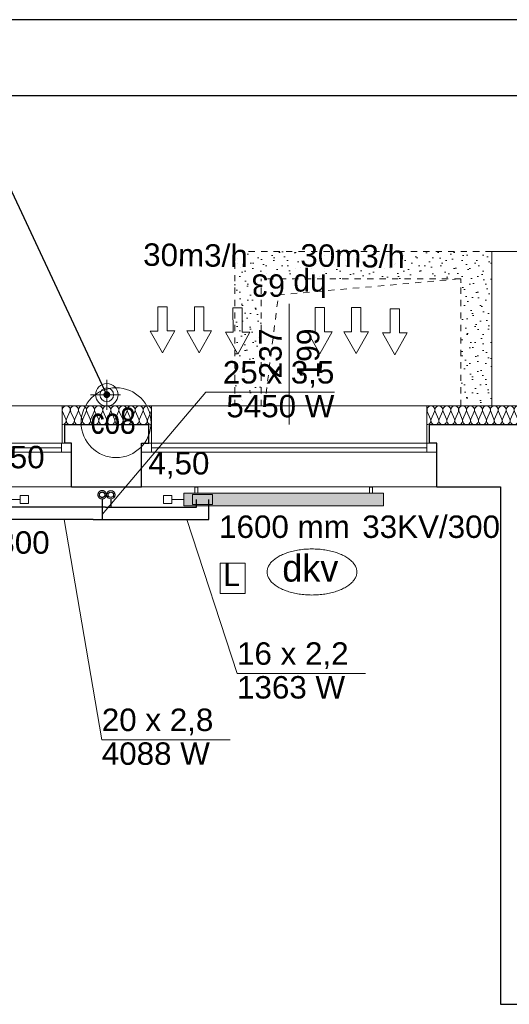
# Model space of a CAD drawing. Header units: millimetres. Extents: x -17429 to 155243, y -2908 to 188569.
# Tile 39 of 113: x 1608 to 5534, y 58446 to 66344. Entities that reach past the tile are written whole.
import ezdxf
from ezdxf.lldxf.tags import DXFTag

# ---------------------------------------------------------------- set-up
doc = ezdxf.new("R2010")
doc.units = ezdxf.units.MM
doc.header["$MEASUREMENT"] = 0
doc.linetypes.add('Hidden Line', pattern=[100, 50, -50])
doc.linetypes.add('PHANTOM', pattern=[2.5, 1.25, -0.25, 0.25, -0.25, 0.25, -0.25])
doc.layers.get('0').update_dxf_attribs({"lineweight": 5})
for name, color, linetype in [('#opisy', 7, 'Continuous'), ('#podkład', 252, 'Continuous'), ('_TABELA', 7, 'Continuous'), ('Arch ocieplenie', 252, 'Continuous'), ('IS_Armatura_podłączeniowa_grz._dolnozas.', 255, 'SOLID'), ('IS_Armatura_Therm', 7, 'SOLID'), ('IS_Grafika', 7, 'SOLID'), ('IS_Grzejniki_Plan_rzut', 7, 'SOLID'), ('IS_Opisy_działek_Therm', 7, 'SOLID'), ('IS_Powrót', 5, 'DASH'), ('IS_Text_Armatury_Therm', 7, 'Continuous'), ('IS_Text_Odbiornikow_Therm', 7, 'Continuous'), ('IS_Zasilanie', 1, 'SOLID')]:
    doc.layers.add(name, color=color, linetype=linetype)
for name, color, linetype, lineweight in [('#piony', 7, 'Continuous', 5), ('INWENT ODWODNIENIE_Nr_Pióra__21', 252, 'Continuous', 13), ('INWENT OPISY_Nr_Pióra__21', 252, 'Continuous', 13), ('INWENT. OKNA_Nr_Pióra__5', 7, 'Continuous', 13), ('INWENT.ŚCIANY_Nr_Pióra__1', 252, 'Continuous', 25), ('INWENT.ŚCIANY_Nr_Pióra__21', 7, 'Continuous', 13)]:
    doc.layers.add(name, color=color, linetype=linetype, lineweight=lineweight)
for name, color, linetype, lineweight, true_color in [('arch izolacje_Nr_Pióra__3', 7, 'Continuous', 13, 0xff6600), ('Arch ocieplenie_Nr_Pióra__22', 7, 'Continuous', 9, 0x7f7f7f), ('Arch wyburzenia_Nr_Pióra__2', 7, 'Continuous', 13, 0x7f7f7f), ('INWENT.ŚCIANY_Nr_Pióra__2', 7, 'Continuous', 13, 0x7f7f7f)]:
    doc.layers.add(name, color=color, linetype=linetype, lineweight=lineweight, true_color=true_color)
doc.styles.add('ARIAL', font='arial.ttf', dxfattribs={"width": 0.75})
doc.styles.add('GENERATED_STYLE_2', font='txt')
doc.styles.add('MtXpl_Arial', font='txt', dxfattribs={"height": 0.2})
doc.styles.get("Standard").update_dxf_attribs({"font": 'arial.ttf', "bigfont": 'BIGFONT.SHX'})
tags = doc.linetypes.add('DASH', pattern=[15, 10, -5]).pattern_tags.tags
tags[6:7] = [DXFTag(74, 4), DXFTag(75, 0), DXFTag(340, '0'), DXFTag(46, 0.0), DXFTag(50, 0.0), DXFTag(44, 0.0), DXFTag(45, 0.0)]
tags[4:5] = [DXFTag(74, 4), DXFTag(75, 0), DXFTag(340, '0'), DXFTag(46, 0.0), DXFTag(50, 0.0), DXFTag(44, 0.0), DXFTag(45, 0.0)]
tags = doc.linetypes.add('SOLID', pattern=[10, 10, 0]).pattern_tags.tags
tags[6:7] = [DXFTag(74, 4), DXFTag(75, 0), DXFTag(340, '0'), DXFTag(46, 0.0), DXFTag(50, 0.0), DXFTag(44, 0.0), DXFTag(45, 0.0)]
tags[4:5] = [DXFTag(74, 4), DXFTag(75, 0), DXFTag(340, '0'), DXFTag(46, 0.0), DXFTag(50, 0.0), DXFTag(44, 0.0), DXFTag(45, 0.0)]
doc.dimstyles.new('GENERATED_STYLE__6', dxfattribs={"dimtxt": 0.18, "dimasz": 109.44, "dimexe": 0.18, "dimexo": 0.0625, "dimgap": 0.09, "dimtad": 0, "dimtih": 1, "dimtoh": 1, "dimdec": 4, "dimzin": 0, "dimdsep": 46, "dimcen": 0.09, "dimadec": 0, "dimazin": 0, "dimtfac": 1, "dimtdec": 4, "dimtmove": 0, "dimatfit": 3, "dimldrblk": 'ARROWHEAD_11', "dimfxl": 1, "dimtolj": 1, "dimtzin": 0, "dimarcsym": 0})

# ---------------------------------------------------------------- blocks, each defined once
blk = doc.blocks.new('Izolacja cieplna 14_5', base_point=(2664.1, 63095.9))
at = {"layer": 'Arch ocieplenie_Nr_Pióra__22', "linetype": 'Continuous'}
for p, q in [((1978.8, 63140.6), (1951.8, 63201.2)), ((2011.3, 63201.2), (1984.3, 63140.6)), ((2043.8, 63140.6), (2016.8, 63201.2)), ((2076.3, 63201.2), (2049.3, 63140.6)), ((2108.8, 63140.6), (2081.8, 63201.2)), ((2141.3, 63201.2), (2114.3, 63140.6)), ((2173.8, 63140.6), (2146.8, 63201.2)), ((2206.3, 63201.2), (2179.3, 63140.6)), ((2238.8, 63140.6), (2211.8, 63201.2)), ((2271.3, 63201.2), (2244.3, 63140.6)), ((2303.8, 63140.6), (2276.8, 63201.2)), ((2336.3, 63201.2), (2309.3, 63140.6)), ((2368.8, 63140.6), (2341.8, 63201.2)), ((2401.3, 63201.2), (2374.3, 63140.6)), ((2433.8, 63140.6), (2406.8, 63201.2)), ((2466.3, 63201.2), (2439.3, 63140.6)), ((2498.8, 63140.6), (2471.8, 63201.2)), ((2531.3, 63201.2), (2504.3, 63140.6)), ((2563.8, 63140.6), (2536.8, 63201.2)), ((2596.3, 63201.2), (2569.3, 63140.6)), ((2628.8, 63140.6), (2601.8, 63201.2)), ((2661.3, 63201.2), (2634.3, 63140.6))]:
    blk.add_line(p, q, dxfattribs=at)
for centre, start_param, end_param in [((1981.6, 63214), 2.728799, 6.695979), ((2046.6, 63214), 2.728799, 6.695979), ((2111.6, 63214), 2.728799, 6.695979), ((2176.6, 63214), 2.728799, 6.695979), ((2241.6, 63214), 2.728799, 6.695979), ((2306.6, 63214), 2.728799, 6.695979), ((2371.6, 63214), 2.728799, 6.695979), ((2436.6, 63214), 2.728799, 6.695979), ((2501.6, 63214), 2.728799, 6.695979), ((2566.6, 63214), 2.728799, 6.695979), ((2631.6, 63214), 2.728799, 6.695979), ((1949.1, 63127.8), 1.570796, 3.554385), ((2014.1, 63127.8), 5.870392, 9.837571), ((2079.1, 63127.8), 5.870392, 9.837571), ((2144.1, 63127.8), 5.870392, 9.837571), ((2209.1, 63127.8), 5.870392, 9.837571), ((2274.1, 63127.8), 5.870392, 9.837571), ((2339.1, 63127.8), 5.870392, 9.837571), ((2404.1, 63127.8), 5.870392, 9.837571), ((2469.1, 63127.8), 5.870392, 9.837571), ((2534.1, 63127.8), 5.870392, 9.837571), ((2599.1, 63127.8), 5.870392, 9.837571), ((2664.1, 63127.8), 5.870392, 7.853982)]:
    blk.add_ellipse(centre, major_axis=(-32.5, 0), ratio=0.981591, start_param=start_param, end_param=end_param, dxfattribs=at)
blk = doc.blocks.new('Izolacja cieplna 14_6', base_point=(9764.1, 63095.9))
at = {"layer": 'Arch ocieplenie_Nr_Pióra__22', "linetype": 'Continuous'}
for p, q in [((4903.2, 63140.6), (4876.7, 63201.2)), ((4934.9, 63201.2), (4908.5, 63140.6)), ((4966.7, 63140.6), (4940.2, 63201.2)), ((4998.4, 63201.2), (4972, 63140.6)), ((5030.2, 63140.6), (5003.8, 63201.2)), ((5061.9, 63201.2), (5035.5, 63140.6)), ((5093.7, 63140.6), (5067.3, 63201.2)), ((5125.4, 63201.2), (5099, 63140.6)), ((5157.2, 63140.6), (5130.8, 63201.2)), ((5188.9, 63201.2), (5162.5, 63140.6)), ((5220.7, 63140.6), (5194.3, 63201.2)), ((5252.4, 63201.2), (5226, 63140.6)), ((5284.2, 63140.6), (5257.8, 63201.2)), ((5315.9, 63201.2), (5289.5, 63140.6)), ((5347.7, 63140.6), (5321.3, 63201.2)), ((5379.5, 63201.2), (5353, 63140.6)), ((5411.2, 63140.6), (5384.8, 63201.2)), ((5443, 63201.2), (5416.5, 63140.6)), ((5474.7, 63140.6), (5448.3, 63201.2)), ((5506.5, 63201.2), (5480, 63140.6)), ((5538.2, 63140.6), (5511.8, 63201.2)), ((5570, 63201.2), (5543.6, 63140.6)), ((5601.7, 63140.6), (5575.3, 63201.2)), ((5633.5, 63201.2), (5607.1, 63140.6)), ((5665.2, 63140.6), (5638.8, 63201.2)), ((5697, 63201.2), (5670.6, 63140.6)), ((5728.7, 63140.6), (5702.3, 63201.2)), ((5760.5, 63201.2), (5734.1, 63140.6)), ((5792.2, 63140.6), (5765.8, 63201.2)), ((5824, 63201.2), (5797.6, 63140.6)), ((5855.8, 63140.6), (5829.3, 63201.2)), ((5887.5, 63201.2), (5861.1, 63140.6)), ((5919.3, 63140.6), (5892.8, 63201.2)), ((5951, 63201.2), (5924.6, 63140.6)), ((5982.8, 63140.6), (5956.3, 63201.2)), ((6014.5, 63201.2), (5988.1, 63140.6)), ((6046.3, 63140.6), (6019.9, 63201.2)), ((6078, 63201.2), (6051.6, 63140.6)), ((6109.8, 63140.6), (6083.4, 63201.2)), ((6141.5, 63201.2), (6115.1, 63140.6)), ((6173.3, 63140.6), (6146.9, 63201.2)), ((6205, 63201.2), (6178.6, 63140.6)), ((6236.8, 63140.6), (6210.4, 63201.2)), ((6268.5, 63201.2), (6242.1, 63140.6)), ((6300.3, 63140.6), (6273.9, 63201.2)), ((6332.1, 63201.2), (6305.6, 63140.6)), ((6363.8, 63140.6), (6337.4, 63201.2)), ((6395.6, 63201.2), (6369.1, 63140.6)), ((6427.3, 63140.6), (6400.9, 63201.2)), ((6459.1, 63201.2), (6432.6, 63140.6)), ((6490.8, 63140.6), (6464.4, 63201.2)), ((6522.6, 63201.2), (6496.2, 63140.6)), ((6554.3, 63140.6), (6527.9, 63201.2)), ((6586.1, 63201.2), (6559.7, 63140.6)), ((6617.8, 63140.6), (6591.4, 63201.2)), ((6649.6, 63201.2), (6623.2, 63140.6)), ((6681.3, 63140.6), (6654.9, 63201.2)), ((6713.1, 63201.2), (6686.7, 63140.6)), ((6744.8, 63140.6), (6718.4, 63201.2)), ((6776.6, 63201.2), (6750.2, 63140.6)), ((6808.4, 63140.6), (6781.9, 63201.2)), ((6840.1, 63201.2), (6813.7, 63140.6)), ((6871.9, 63140.6), (6845.4, 63201.2)), ((6903.6, 63201.2), (6877.2, 63140.6)), ((6935.4, 63140.6), (6908.9, 63201.2)), ((6967.1, 63201.2), (6940.7, 63140.6)), ((6998.9, 63140.6), (6972.5, 63201.2)), ((7030.6, 63201.2), (7004.2, 63140.6)), ((7062.4, 63140.6), (7036, 63201.2)), ((7094.1, 63201.2), (7067.7, 63140.6)), ((7125.9, 63140.6), (7099.5, 63201.2)), ((7157.6, 63201.2), (7131.2, 63140.6)), ((7189.4, 63140.6), (7163, 63201.2)), ((7221.1, 63201.2), (7194.7, 63140.6)), ((7252.9, 63140.6), (7226.5, 63201.2)), ((7284.6, 63201.2), (7258.2, 63140.6)), ((7316.4, 63140.6), (7290, 63201.2)), ((7348.2, 63201.2), (7321.7, 63140.6)), ((7379.9, 63140.6), (7353.5, 63201.2)), ((7411.7, 63201.2), (7385.2, 63140.6)), ((7443.4, 63140.6), (7417, 63201.2)), ((7475.2, 63201.2), (7448.8, 63140.6)), ((7506.9, 63140.6), (7480.5, 63201.2)), ((7538.7, 63201.2), (7512.3, 63140.6)), ((7570.4, 63140.6), (7544, 63201.2)), ((7602.2, 63201.2), (7575.8, 63140.6)), ((7633.9, 63140.6), (7607.5, 63201.2)), ((7665.7, 63201.2), (7639.3, 63140.6)), ((7697.4, 63140.6), (7671, 63201.2)), ((7729.2, 63201.2), (7702.8, 63140.6)), ((7760.9, 63140.6), (7734.5, 63201.2)), ((7792.7, 63201.2), (7766.3, 63140.6)), ((7824.5, 63140.6), (7798, 63201.2)), ((7856.2, 63201.2), (7829.8, 63140.6)), ((7888, 63140.6), (7861.5, 63201.2)), ((7919.7, 63201.2), (7893.3, 63140.6)), ((7951.5, 63140.6), (7925, 63201.2)), ((7983.2, 63201.2), (7956.8, 63140.6)), ((8015, 63140.6), (7988.6, 63201.2)), ((8046.7, 63201.2), (8020.3, 63140.6)), ((8078.5, 63140.6), (8052.1, 63201.2)), ((8110.2, 63201.2), (8083.8, 63140.6)), ((8142, 63140.6), (8115.6, 63201.2)), ((8173.7, 63201.2), (8147.3, 63140.6)), ((8205.5, 63140.6), (8179.1, 63201.2)), ((8237.2, 63201.2), (8210.8, 63140.6)), ((8269, 63140.6), (8242.6, 63201.2)), ((8300.8, 63201.2), (8274.3, 63140.6)), ((8332.5, 63140.6), (8306.1, 63201.2)), ((8364.3, 63201.2), (8337.8, 63140.6)), ((8396, 63140.6), (8369.6, 63201.2)), ((8427.8, 63201.2), (8401.3, 63140.6)), ((8459.5, 63140.6), (8433.1, 63201.2)), ((8491.3, 63201.2), (8464.9, 63140.6)), ((8523, 63140.6), (8496.6, 63201.2)), ((8554.8, 63201.2), (8528.4, 63140.6)), ((8586.5, 63140.6), (8560.1, 63201.2)), ((8618.3, 63201.2), (8591.9, 63140.6)), ((8650, 63140.6), (8623.6, 63201.2)), ((8681.8, 63201.2), (8655.4, 63140.6)), ((8713.5, 63140.6), (8687.1, 63201.2)), ((8745.3, 63201.2), (8718.9, 63140.6)), ((8777.1, 63140.6), (8750.6, 63201.2)), ((8808.8, 63201.2), (8782.4, 63140.6)), ((8840.6, 63140.6), (8814.1, 63201.2)), ((8872.3, 63201.2), (8845.9, 63140.6)), ((8904.1, 63140.6), (8877.6, 63201.2)), ((8935.8, 63201.2), (8909.4, 63140.6)), ((8967.6, 63140.6), (8941.2, 63201.2)), ((8999.3, 63201.2), (8972.9, 63140.6)), ((9031.1, 63140.6), (9004.7, 63201.2)), ((9062.8, 63201.2), (9036.4, 63140.6)), ((9094.6, 63140.6), (9068.2, 63201.2)), ((9126.3, 63201.2), (9099.9, 63140.6)), ((9158.1, 63140.6), (9131.7, 63201.2)), ((9189.8, 63201.2), (9163.4, 63140.6)), ((9221.6, 63140.6), (9195.2, 63201.2)), ((9253.4, 63201.2), (9226.9, 63140.6)), ((9285.1, 63140.6), (9258.7, 63201.2)), ((9316.9, 63201.2), (9290.4, 63140.6)), ((9348.6, 63140.6), (9322.2, 63201.2)), ((9380.4, 63201.2), (9353.9, 63140.6)), ((9412.1, 63140.6), (9385.7, 63201.2)), ((9443.9, 63201.2), (9417.5, 63140.6)), ((9475.6, 63140.6), (9449.2, 63201.2)), ((9507.4, 63201.2), (9481, 63140.6)), ((9539.1, 63140.6), (9512.7, 63201.2)), ((9570.9, 63201.2), (9544.5, 63140.6)), ((9602.6, 63140.6), (9576.2, 63201.2)), ((9634.4, 63201.2), (9608, 63140.6)), ((9666.1, 63140.6), (9639.7, 63201.2)), ((9697.9, 63201.2), (9671.5, 63140.6)), ((9729.7, 63140.6), (9703.2, 63201.2)), ((9761.4, 63201.2), (9735, 63140.6))]:
    blk.add_line(p, q, dxfattribs=at)
for centre, start_param, end_param in [((4905.8, 63214), 1.158003, 5.125183), ((4969.3, 63214), 1.158003, 5.125183), ((5032.8, 63214), 1.158003, 5.125183), ((5096.3, 63214), 1.158003, 5.125183), ((5159.8, 63214), 1.158003, 5.125183), ((5223.4, 63214), 1.158003, 5.125183), ((5286.9, 63214), 1.158003, 5.125183), ((5350.4, 63214), 1.158003, 5.125183), ((5413.9, 63214), 1.158003, 5.125183), ((5477.4, 63214), 1.158003, 5.125183), ((5540.9, 63214), 1.158003, 5.125183), ((5604.4, 63214), 1.158003, 5.125183), ((5667.9, 63214), 1.158003, 5.125183), ((5731.4, 63214), 1.158003, 5.125183), ((5794.9, 63214), 1.158003, 5.125183), ((5858.4, 63214), 1.158003, 5.125183), ((5921.9, 63214), 1.158003, 5.125183), ((5985.4, 63214), 1.158003, 5.125183), ((6048.9, 63214), 1.158003, 5.125183), ((6112.4, 63214), 1.158003, 5.125183), ((6176, 63214), 1.158003, 5.125183), ((6239.5, 63214), 1.158003, 5.125183), ((6303, 63214), 1.158003, 5.125183), ((6366.5, 63214), 1.158003, 5.125183), ((6430, 63214), 1.158003, 5.125183), ((6493.5, 63214), 1.158003, 5.125183), ((6557, 63214), 1.158003, 5.125183), ((6620.5, 63214), 1.158003, 5.125183), ((6684, 63214), 1.158003, 5.125183), ((6747.5, 63214), 1.158003, 5.125183), ((6811, 63214), 1.158003, 5.125183), ((6874.5, 63214), 1.158003, 5.125183), ((6938, 63214), 1.158003, 5.125183), ((7001.5, 63214), 1.158003, 5.125183), ((7065, 63214), 1.158003, 5.125183), ((7128.6, 63214), 1.158003, 5.125183), ((7192.1, 63214), 1.158003, 5.125183), ((7255.6, 63214), 1.158003, 5.125183), ((7319.1, 63214), 1.158003, 5.125183), ((7382.6, 63214), 1.158003, 5.125183), ((7446.1, 63214), 1.158003, 5.125183), ((7509.6, 63214), 1.158003, 5.125183), ((7573.1, 63214), 1.158003, 5.125183), ((7636.6, 63214), 1.158003, 5.125183), ((7700.1, 63214), 1.158003, 5.125183), ((7763.6, 63214), 1.158003, 5.125183), ((7827.1, 63214), 1.158003, 5.125183), ((7890.6, 63214), 1.158003, 5.125183), ((7954.1, 63214), 1.158003, 5.125183), ((8017.6, 63214), 1.158003, 5.125183), ((8081.1, 63214), 1.158003, 5.125183), ((8144.7, 63214), 1.158003, 5.125183), ((8208.2, 63214), 1.158003, 5.125183), ((8271.7, 63214), 1.158003, 5.125183), ((8335.2, 63214), 1.158003, 5.125183), ((8398.7, 63214), 1.158003, 5.125183), ((8462.2, 63214), 1.158003, 5.125183), ((8525.7, 63214), 1.158003, 5.125183), ((8589.2, 63214), 1.158003, 5.125183), ((8652.7, 63214), 1.158003, 5.125183), ((8716.2, 63214), 1.158003, 5.125183), ((8779.7, 63214), 1.158003, 5.125183), ((8843.2, 63214), 1.158003, 5.125183), ((8906.7, 63214), 1.158003, 5.125183), ((8970.2, 63214), 1.158003, 5.125183), ((9033.7, 63214), 1.158003, 5.125183), ((9097.3, 63214), 1.158003, 5.125183), ((9160.8, 63214), 1.158003, 5.125183), ((9224.3, 63214), 1.158003, 5.125183), ((9287.8, 63214), 1.158003, 5.125183), ((9351.3, 63214), 1.158003, 5.125183), ((9414.8, 63214), 1.158003, 5.125183), ((9478.3, 63214), 1.158003, 5.125183), ((9541.8, 63214), 1.158003, 5.125183), ((9605.3, 63214), 1.158003, 5.125183), ((9668.8, 63214), 1.158003, 5.125183), ((9732.3, 63214), 1.158003, 5.125183), ((4874.1, 63127.8), 0, 1.983589), ((4937.6, 63127.8), 4.299595, 8.266774), ((5001.1, 63127.8), 4.299595, 8.266774), ((5064.6, 63127.8), 4.299595, 8.266774), ((5128.1, 63127.8), 4.299595, 8.266774), ((5191.6, 63127.8), 4.299595, 8.266774), ((5255.1, 63127.8), 4.299595, 8.266774), ((5318.6, 63127.8), 4.299595, 8.266774), ((5382.1, 63127.8), 4.299595, 8.266774), ((5445.6, 63127.8), 4.299595, 8.266774), ((5509.1, 63127.8), 4.299595, 8.266774), ((5572.6, 63127.8), 4.299595, 8.266774), ((5636.1, 63127.8), 4.299595, 8.266774), ((5699.7, 63127.8), 4.299595, 8.266774), ((5763.2, 63127.8), 4.299595, 8.266774), ((5826.7, 63127.8), 4.299595, 8.266774), ((5890.2, 63127.8), 4.299595, 8.266774), ((5953.7, 63127.8), 4.299595, 8.266774), ((6017.2, 63127.8), 4.299595, 8.266774), ((6080.7, 63127.8), 4.299595, 8.266774), ((6144.2, 63127.8), 4.299595, 8.266774), ((6207.7, 63127.8), 4.299595, 8.266774), ((6271.2, 63127.8), 4.299595, 8.266774), ((6334.7, 63127.8), 4.299595, 8.266774), ((6398.2, 63127.8), 4.299595, 8.266774), ((6461.7, 63127.8), 4.299595, 8.266774), ((6525.2, 63127.8), 4.299595, 8.266774), ((6588.7, 63127.8), 4.299595, 8.266774), ((6652.3, 63127.8), 4.299595, 8.266774), ((6715.8, 63127.8), 4.299595, 8.266774), ((6779.3, 63127.8), 4.299595, 8.266774), ((6842.8, 63127.8), 4.299595, 8.266774), ((6906.3, 63127.8), 4.299595, 8.266774), ((6969.8, 63127.8), 4.299595, 8.266774), ((7033.3, 63127.8), 4.299595, 8.266774), ((7096.8, 63127.8), 4.299595, 8.266774), ((7160.3, 63127.8), 4.299595, 8.266774), ((7223.8, 63127.8), 4.299595, 8.266774), ((7287.3, 63127.8), 4.299595, 8.266774), ((7350.8, 63127.8), 4.299595, 8.266774), ((7414.3, 63127.8), 4.299595, 8.266774), ((7477.8, 63127.8), 4.299595, 8.266774), ((7541.3, 63127.8), 4.299595, 8.266774), ((7604.9, 63127.8), 4.299595, 8.266774), ((7668.4, 63127.8), 4.299595, 8.266774), ((7731.9, 63127.8), 4.299595, 8.266774), ((7795.4, 63127.8), 4.299595, 8.266774), ((7858.9, 63127.8), 4.299595, 8.266774), ((7922.4, 63127.8), 4.299595, 8.266774), ((7985.9, 63127.8), 4.299595, 8.266774), ((8049.4, 63127.8), 4.299595, 8.266774), ((8112.9, 63127.8), 4.299595, 8.266774), ((8176.4, 63127.8), 4.299595, 8.266774), ((8239.9, 63127.8), 4.299595, 8.266774), ((8303.4, 63127.8), 4.299595, 8.266774), ((8366.9, 63127.8), 4.299595, 8.266774), ((8430.4, 63127.8), 4.299595, 8.266774), ((8493.9, 63127.8), 4.299595, 8.266774), ((8557.4, 63127.8), 4.299595, 8.266774), ((8621, 63127.8), 4.299595, 8.266774), ((8684.5, 63127.8), 4.299595, 8.266774), ((8748, 63127.8), 4.299595, 8.266774), ((8811.5, 63127.8), 4.299595, 8.266774), ((8875, 63127.8), 4.299595, 8.266774), ((8938.5, 63127.8), 4.299595, 8.266774), ((9002, 63127.8), 4.299595, 8.266774), ((9065.5, 63127.8), 4.299595, 8.266774), ((9129, 63127.8), 4.299595, 8.266774), ((9192.5, 63127.8), 4.299595, 8.266774), ((9256, 63127.8), 4.299595, 8.266774), ((9319.5, 63127.8), 4.299595, 8.266774), ((9383, 63127.8), 4.299595, 8.266774), ((9446.5, 63127.8), 4.299595, 8.266774), ((9510, 63127.8), 4.299595, 8.266774), ((9573.6, 63127.8), 4.299595, 8.266774), ((9637.1, 63127.8), 4.299595, 8.266774), ((9700.6, 63127.8), 4.299595, 8.266774), ((9764.1, 63127.8), 4.299596, 6.283185)]:
    blk.add_ellipse(centre, major_axis=(0, -31.9), ratio=0.995346, start_param=start_param, end_param=end_param, dxfattribs=at)
blk = doc.blocks.new('ARROWHEAD_11')
at = {"color": 0, "linetype": 'Continuous', "lineweight": 0}
blk.add_line((0, 0), (-1, 0), dxfattribs=at)
at = {"color": 0, "linetype": 'Continuous', "lineweight": 0, "const_width": 0.25, "flags": 128}
blk.add_lwpolyline([(-0.125, 0, 1), (0.125, 0, 1)], format="xyb", close=True, dxfattribs=at)
blk = doc.blocks.new('gfgf')
at = {"layer": '_TABELA', "color": 7}
for p, q in [((41197.7, 148063.5), (-15802.3, 148063.5)), ((40597.7, 147453.5), (-13302.3, 147453.5))]:
    blk.add_line(p, q, dxfattribs=at)
blk = doc.blocks.new('E210168')
at = {"color": 7, "lineweight": 13}
for p, q in [((19.41, 19.75), (19.41, 13.6)), ((19.41, 19.75), (36.98, 9.88)), ((19.41, 0), (36.98, 9.88)), ((19.41, 6.15), (19.41, 0))]:
    blk.add_line(p, q, dxfattribs=at)
blk.add_lwpolyline([(19.41, 13.6), (0, 13.6), (0, 6.15), (19.41, 6.15)], dxfattribs=at)
blk = doc.blocks.new('SERRTRT')
at = {"layer": 'Arch wyburzenia_Nr_Pióra__2', "linetype": 'Continuous'}
h = blk.add_hatch(dxfattribs=at)
h.set_pattern_fill('Cut_Stone', color=252, style=0, pattern_type=2)
h.set_pattern_definition([(45, (0, 200), (-63.63961, 63.63961), [0, -60, 0, -90]), (110, (200, 200), (84.57234, 30.78181), [0, -44, 0, -76])])
h.paths.add_polyline_path([(3334.1, 64485.9), (3334.1, 63245.9), (3544.1, 63245.9), (3544.1, 64265.9), (5144.1, 64265.9), (5144.1, 63245.9), (5394.1, 63245.9), (5394.1, 64485.9)], flags=0)
at = {"layer": 'arch izolacje_Nr_Pióra__3', "color": 252, "linetype": 'Continuous'}
for p, q in [((-11060.9, 63245.9), (32134.1, 63245.9)), ((1949.1, 63245.9), (1949.1, 62945.9)), ((2664.1, 63245.9), (1949.1, 63245.9)), ((2664.1, 62945.9), (2664.1, 63245.9)), ((4874.1, 63245.9), (4874.1, 62945.9)), ((9764.1, 63245.9), (4874.1, 63245.9))]:
    blk.add_line(p, q, dxfattribs=at)
at = {"layer": 'INWENT ODWODNIENIE_Nr_Pióra__21', "color": 252, "linetype": 'Continuous'}
for p, q in [((2306.6, 63455.9), (2306.6, 63215.9)), ((2306.6, 63415.9), (2306.6, 63255.9)), ((2176.6, 63335.9), (2416.6, 63335.9)), ((2226.6, 63335.9), (2386.6, 63335.9))]:
    blk.add_line(p, q, dxfattribs=at)
for radius in [90, 55]:
    blk.add_circle((2306.6, 63335.9), radius, dxfattribs=at)
at = {"layer": 'INWENT OPISY_Nr_Pióra__21', "color": 252, "linetype": 'Continuous'}
blk.add_line((3769.1, 63095.9), (3769.1, 64065.9), dxfattribs=at)
at = {"layer": 'INWENT. OKNA_Nr_Pióra__5', "color": 252, "linetype": 'Continuous'}
for p, q in [((-335.9, 62945.9), (2024.1, 62945.9)), ((2024.1, 62875.9), (-335.9, 62875.9)), ((-255.9, 62910.9), (1944.1, 62910.9)), ((1944.1, 62945.9), (1944.1, 62875.9)), ((2024.1, 62945.9), (2024.1, 62875.9)), ((2584.1, 62945.9), (4954.1, 62945.9)), ((2584.1, 62945.9), (2584.1, 62875.9)), ((4954.1, 62875.9), (2584.1, 62875.9)), ((2664.1, 62945.9), (2664.1, 62875.9)), ((2664.1, 62910.9), (4874.1, 62910.9)), ((4874.1, 62945.9), (4874.1, 62875.9)), ((4954.1, 62945.9), (4954.1, 62875.9))]:
    blk.add_line(p, q, dxfattribs=at)
at = {"layer": 'INWENT.ŚCIANY_Nr_Pióra__1', "color": 252, "linetype": 'Continuous'}
for p, q in [((1969.1, 62945.9), (1969.1, 63095.9)), ((1969.1, 63095.9), (2644.1, 63095.9)), ((2644.1, 62945.9), (2644.1, 63095.9)), ((4894.1, 62945.9), (4894.1, 63095.9)), ((4894.1, 63095.9), (9744.1, 63095.9)), ((2024.1, 62945.9), (1969.1, 62945.9)), ((2024.1, 62595.9), (2024.1, 62945.9)), ((2584.1, 62595.9), (2584.1, 62945.9)), ((2584.1, 62945.9), (2644.1, 62945.9)), ((4954.1, 62945.9), (4894.1, 62945.9)), ((4954.1, 62595.9), (4954.1, 62945.9)), ((2024.1, 62595.9), (2584.1, 62595.9)), ((4954.1, 62595.9), (5464.1, 62595.9)), ((5464.1, 62595.9), (5464.1, 58445.9)), ((5464.1, 58445.9), (5704.1, 58445.9))]:
    blk.add_line(p, q, dxfattribs=at)
at = {"layer": 'INWENT.ŚCIANY_Nr_Pióra__2', "color": 252, "linetype": 'Hidden Line'}
for p, q in [((5394.1, 64485.9), (3334.1, 64485.9)), ((3334.1, 63245.9), (3334.1, 64485.9)), ((5144.1, 64265.9), (3544.1, 64265.9)), ((3544.1, 63245.9), (3544.1, 64265.9)), ((3683, 64136.3), (5144.1, 64265.9)), ((5144.1, 63245.9), (5144.1, 64265.9)), ((3571.6, 63245.9), (3683, 64136.3))]:
    blk.add_line(p, q, dxfattribs=at)
at = {"layer": 'INWENT.ŚCIANY_Nr_Pióra__21', "color": 252, "linetype": 'Continuous'}
for p, q in [((9864.1, 64485.9), (5394.1, 64485.9)), ((5394.1, 63245.9), (5394.1, 64485.9)), ((2024.1, 62595.9), (-335.9, 62595.9)), ((4954.1, 62595.9), (2584.1, 62595.9))]:
    blk.add_line(p, q, dxfattribs=at)
at = {"layer": 'Arch ocieplenie', "color": 252, "linetype": 'Continuous', "lineweight": 9}
for name, p in [('Izolacja cieplna 14_5', (2664.1, 63095.9)), ('Izolacja cieplna 14_6', (9764.1, 63095.9))]:
    blk.add_blockref(name, p, dxfattribs=at)
at = {"layer": 'INWENT OPISY_Nr_Pióra__21', "color": 252, "linetype": 'Continuous', "insert": (3769.1, 64121.5), "char_height": 180, "attachment_point": 2, "rotation": 180, "style": 'GENERATED_STYLE_2'}
blk.add_mtext('{hp 63}', dxfattribs=at)
at = {"layer": 'INWENT OPISY_Nr_Pióra__21', "color": 252, "linetype": 'Continuous', "insert": (3528.3, 63665.9), "char_height": 180, "width": 1346.334, "attachment_point": 2, "rotation": 90, "line_spacing_factor": 1.007146, "style": 'GENERATED_STYLE_2'}
blk.add_mtext('{237\\P199}', dxfattribs=at)
at = {"layer": 'INWENT OPISY_Nr_Pióra__21', "color": 252, "linetype": 'Continuous', "annotation_type": 0, "has_hookline": 1, "hookline_direction": 1, "text_width": 1114.3}
blk.add_leader([(2306.6, 63335.9), (1492.2, 65080.6), (1117.3, 65080.6)], dimstyle='GENERATED_STYLE__6', dxfattribs=at)

msp = doc.modelspace()

# ---------------------------------------------------------------- linework, layer by layer
at = {"layer": '#piony', "color": 7}
msp.add_circle((2381, 63111.4), 280.2, dxfattribs=at)
at = {"layer": 'IS_Armatura_podłączeniowa_grz._dolnozas.', "color": 7, "lineweight": 0, "ltscale": 10}
for p, q in [((3155, 62535.2), (2995, 62535.2)), ((2995, 62535.2), (2995, 62455.2)), ((3155, 62455.2), (3155, 62535.2)), ((2995, 62455.2), (3155, 62455.2))]:
    msp.add_line(p, q, dxfattribs=at)
at = {"layer": 'IS_Armatura_Therm', "color": 7, "lineweight": 0, "ltscale": 10}
for p, q in [((1515.8, 62496.2), (1613.2, 62496.2)), ((1678.2, 62528.7), (1613.2, 62528.7)), ((1613.2, 62528.7), (1613.2, 62463.7)), ((1678.2, 62463.7), (1678.2, 62528.7)), ((2827.5, 62527.7), (2762.5, 62527.7)), ((2762.5, 62527.7), (2762.5, 62462.7)), ((2827.5, 62462.7), (2827.5, 62527.7)), ((2925, 62495.2), (2827.5, 62495.2)), ((1613.2, 62463.7), (1678.2, 62463.7)), ((2762.5, 62462.7), (2827.5, 62462.7))]:
    msp.add_line(p, q, dxfattribs=at)
at = {"layer": 'IS_Grafika', "color": 7, "lineweight": 5, "ltscale": 10}
for p, q in [((3415.7, 61984.5), (3215.5, 61984.5)), ((3215.5, 61984.5), (3215.5, 61740.2)), ((3415.7, 61740.2), (3415.7, 61984.5)), ((3215.5, 61740.2), (3415.7, 61740.2))]:
    msp.add_line(p, q, dxfattribs=at)
for points, knots in [([(3951.8, 62098.7), (3934.1, 62098.7), (3899.3, 62097.4), (3848.6, 62091.7), (3800.8, 62082.4), (3756.6, 62069.9), (3716.4, 62054.5), (3680.8, 62036.4), (3650.3, 62015.9), (3625.4, 61993.2), (3606.6, 61968.5), (3594.8, 61941.9), (3592, 61923.1), (3592, 61913.9)], [0, 0, 0, 0, 53.206774, 104.286131, 152.960622, 198.951577, 242.000697, 281.900205, 318.538128, 351.968842, 382.520946, 410.942343, 438.528187, 438.528187, 438.528187, 438.528187]), ([(4311.6, 61913.9), (4311.6, 61923.1), (4308.9, 61941.9), (4297, 61968.5), (4278.2, 61993.2), (4253.3, 62015.9), (4222.8, 62036.4), (4187.2, 62054.5), (4147, 62069.9), (4102.8, 62082.4), (4055, 62091.7), (4004.3, 62097.4), (3969.5, 62098.7), (3951.8, 62098.7)], [0, 0, 0, 0, 27.585844, 56.00724, 86.559344, 119.990058, 156.627982, 196.52749, 239.576609, 285.567565, 334.242055, 385.321413, 438.528187, 438.528187, 438.528187, 438.528187]), ([(3592, 61913.9), (3592, 61904.7), (3594.8, 61886), (3606.6, 61859.4), (3625.4, 61834.6), (3650.3, 61812), (3680.8, 61791.5), (3716.4, 61773.4), (3756.6, 61757.9), (3800.8, 61745.5), (3848.6, 61736.2), (3899.3, 61730.4), (3934.1, 61729.1), (3951.8, 61729.1)], [0, 0, 0, 0, 27.585844, 56.00724, 86.559344, 119.990058, 156.627982, 196.52749, 239.576609, 285.567565, 334.242055, 385.321413, 438.528187, 438.528187, 438.528187, 438.528187]), ([(3951.8, 61729.1), (3969.5, 61729.1), (4004.3, 61730.4), (4055, 61736.2), (4102.8, 61745.5), (4147, 61757.9), (4187.2, 61773.4), (4222.8, 61791.5), (4253.3, 61812), (4278.2, 61834.6), (4297, 61859.4), (4308.9, 61886), (4311.6, 61904.7), (4311.6, 61913.9)], [0, 0, 0, 0, 53.206774, 104.286131, 152.960622, 198.951577, 242.000697, 281.900205, 318.538128, 351.968842, 382.520946, 410.942343, 438.528187, 438.528187, 438.528187, 438.528187])]:
    msp.add_open_spline(points, degree=3, knots=knots, dxfattribs=at)
at = {"layer": 'IS_Grzejniki_Plan_rzut', "color": 252, "lineweight": 0, "ltscale": 10}
for p, q in [((3012.5, 62545.2), (3012.5, 62595.2)), ((3012.5, 62595.2), (3037.5, 62595.2)), ((3037.5, 62595.2), (3037.5, 62545.2)), ((4437.5, 62595.2), (4412.5, 62595.2)), ((4412.5, 62595.2), (4412.5, 62545.2)), ((4437.5, 62545.2), (4437.5, 62595.2)), ((4525, 62545.2), (2925, 62545.2)), ((2925, 62545.2), (2925, 62445.2)), ((4525, 62445.2), (4525, 62545.2)), ((2925, 62445.2), (4525, 62445.2))]:
    msp.add_line(p, q, dxfattribs=at)
at = {"layer": 'IS_Grzejniki_Plan_rzut', "color": 252, "linetype": 'Continuous', "lineweight": 0, "ltscale": 10, "extrusion": (0, 0, -1)}
for points in [[(-4525, 62445.2), (-2925, 62545.2), (-2925, 62445.2)], [(-2925, 62545.2), (-4525, 62445.2), (-4525, 62545.2)]]:
    msp.add_solid(points, dxfattribs=at)
at = {"layer": 'IS_Opisy_działek_Therm', "color": 7, "lineweight": 5, "ltscale": 10}
for p, q in [((2269.1, 62375.1), (3101.6, 63356.2)), ((4131.6, 63356.2), (3101.6, 63356.2)), ((1965.8, 62333.7), (2266.3, 60568.5)), ((2947, 62333.7), (3350.8, 61100.2)), ((3350.8, 61100.2), (4380.8, 61100.2)), ((2266.3, 60568.5), (3296.3, 60568.5))]:
    msp.add_line(p, q, dxfattribs=at)
at = {"layer": 'IS_Powrót', "color": 5, "lineweight": 30, "ltscale": 20}
for p, q in [((2338.6, 62499.5), (2338.6, 62433.7)), ((3025, 62433.7), (3025, 62495.2)), ((2297.3, 62433.7), (1415.8, 62433.7)), ((2297.3, 62433.7), (3025, 62433.7))]:
    msp.add_line(p, q, dxfattribs=at)
at = {"layer": 'IS_Powrót', "color": 5, "lineweight": 0, "ltscale": 20}
msp.add_circle((2338.6, 62533.5), 34.1, dxfattribs=at)
at = {"layer": 'IS_Powrót', "color": 5, "lineweight": 30, "ltscale": 20}
msp.add_circle((2338.6, 62533.5), 22.1, dxfattribs=at)
at = {"layer": 'IS_Zasilanie', "color": 1, "lineweight": 30, "ltscale": 10}
for p, q in [((2269.1, 62499.3), (2269.1, 62333.7)), ((3125, 62333.7), (3125, 62495.2)), ((2197.3, 62333.7), (1315.8, 62333.7)), ((2197.3, 62333.7), (3125, 62333.7))]:
    msp.add_line(p, q, dxfattribs=at)
at = {"layer": 'IS_Zasilanie', "color": 1, "linetype": 'PHANTOM', "lineweight": 0, "ltscale": 250}
msp.add_circle((2269.1, 62533.4), 34.1, dxfattribs=at)
at = {"layer": 'IS_Zasilanie', "color": 1, "linetype": 'PHANTOM', "lineweight": 30, "ltscale": 250}
msp.add_circle((2269.1, 62533.4), 22.1, dxfattribs=at)

# ---------------------------------------------------------------- block references
at = {"layer": '#podkład'}
msp.add_blockref('SERRTRT', (0, 0), dxfattribs=at)
msp.add_blockref('gfgf', (-1627, -81719.3))
at = {"color": 7, "lineweight": 5, "xscale": 10, "yscale": 10, "zscale": 10, "rotation": 270.0966492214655}
for p in [(2654.9, 64040.9), (2947.3, 64041.4), (3257, 64031.6), (3915.1, 64034.7), (4207.5, 64035.2), (4517.2, 64025.4)]:
    msp.add_blockref('E210168', p, dxfattribs=at)

# ---------------------------------------------------------------- texts
at = {"layer": '#opisy', "color": 7, "lineweight": 0, "style": 'ARIAL'}
for p in [(2597, 64370.7, 139.7), (3857.2, 64364.5, 139.7)]:
    msp.add_text('30m3/h', height=180, rotation=359.21724, dxfattribs=at).set_placement(p)
at = {"layer": 'IS_Grafika', "color": 7, "lineweight": 5, "ltscale": 10, "style": 'MtXpl_Arial', "width": 0.8}
msp.add_text('co8', height=210, dxfattribs=at).set_placement((2176.3, 63022.4))
at = {"layer": 'IS_Grafika', "color": 7, "lineweight": 5, "ltscale": 10, "style": 'MtXpl_Arial'}
for s, height, p in [('dkv', 216, (3713.9, 61836.9)), ('L', 180, (3241, 61800.7))]:
    msp.add_text(s, height=height, dxfattribs=at).set_placement(p)
at = {"layer": 'IS_Opisy_działek_Therm', "color": 7, "lineweight": 5, "ltscale": 10, "char_height": 180}
for s, insert, attachment_point in [('\\fArial|b0|i0;25 x 3,5', (4131.6, 63392.2), 9), ('\\fArial|b0|i0;5450 W', (4131.6, 63334.6), 3), ('\\fArial|b0|i0;16 x 2,2', (3350.8, 61136.2), 7), ('\\fArial|b0|i0;1363 W', (3350.8, 61078.6), 1), ('\\fArial|b0|i0;20 x 2,8', (2266.3, 60604.5), 7), ('\\fArial|b0|i0;4088 W', (2266.3, 60546.9), 1)]:
    msp.add_mtext(s, dxfattribs=dict(at, insert=insert, attachment_point=attachment_point))
at = {"layer": 'IS_Text_Armatury_Therm', "color": 7, "linetype": 'SOLID', "ltscale": 10, "char_height": 180}
for insert, attachment_point in [((1808.2, 62712.2), 9), ((2640.3, 62662.9), 7)]:
    msp.add_mtext('\\fArial|b0|i0;4,50  ', dxfattribs=dict(at, insert=insert, attachment_point=attachment_point))
at = {"layer": 'IS_Text_Odbiornikow_Therm', "color": 7, "linetype": 'SOLID', "ltscale": 10, "char_height": 180}
for s, insert, attachment_point in [('\\fArial|b0|i0;1600 mm', (4255.1, 62367), 3), ('\\fArial|b0|i0;33KV/300', (4355.1, 62367), 1), ('\\fArial|b0|i0;33KV/300', (744, 62240.6), 1)]:
    msp.add_mtext(s, dxfattribs=dict(at, insert=insert, attachment_point=attachment_point))

doc.saveas('drawing.dxf')
